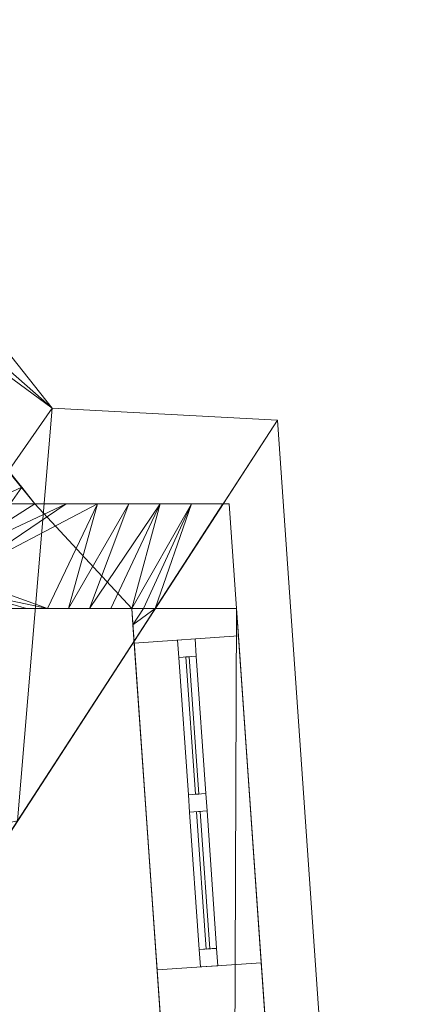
# Model space of a CAD drawing. Header units: millimetres. Extents: x -430348 to -225823, y -86243 to 5084.
# Tile 91 of 256: x -408864 to -407760, y -60989 to -58165. Entities that reach past the tile are written whole.
import ezdxf

# ---------------------------------------------------------------- set-up
doc = ezdxf.new("R2010")
doc.units = ezdxf.units.MM
for name, color, linetype, lineweight in [('A-GLAZ-CURT', 52, 'Continuous', 9), ('A-GLAZ-CWMG', 51, 'Continuous', 9), ('A-ROOF', 132, 'Continuous', 9), ('A-WALL', 113, 'Continuous', 9)]:
    doc.layers.add(name, color=color, linetype=linetype, lineweight=lineweight)

# ---------------------------------------------------------------- blocks, each defined once
blk = doc.blocks.new('System Panel - Glazed-494555-_3D_ Copy 1')
at = {"layer": 'A-GLAZ-CURT', "transparency": 33554471}
mesh = blk.add_polyface(dxfattribs=at)
corners = [(-197.5, 5), (-197.5, 5, 620), (197.5, 5, 620), (197.5, 5)]
mesh.append_faces([[corners[k] for k in face] for face in [(1, 2, 3, 0)]])
mesh = blk.add_polyface(dxfattribs=at)
corners = [(197.5, -5), (-197.5, -5), (-197.5, 5), (197.5, 5)]
mesh.append_faces([[corners[k] for k in face] for face in [(0, 1, 2, 3)]])
mesh = blk.add_polyface(dxfattribs=at)
corners = [(-197.5, -5, 620), (197.5, -5, 620), (197.5, 5, 620), (-197.5, 5, 620)]
mesh.append_faces([[corners[k] for k in face] for face in [(0, 1, 2, 3)]])
mesh = blk.add_polyface(dxfattribs=at)
corners = [(-197.5, -5), (-197.5, -5, 620), (-197.5, 5, 620), (-197.5, 5)]
mesh.append_faces([[corners[k] for k in face] for face in [(0, 1, 2, 3)]])
mesh = blk.add_polyface(dxfattribs=at)
corners = [(197.5, -5, 620), (197.5, -5), (197.5, 5), (197.5, 5, 620)]
mesh.append_faces([[corners[k] for k in face] for face in [(0, 1, 2, 3)]])
mesh = blk.add_polyface(dxfattribs=at)
corners = [(-197.5, -5), (197.5, -5), (197.5, -5, 620), (-197.5, -5, 620)]
mesh.append_faces([[corners[k] for k in face] for face in [(2, 3, 0, 1)]])
blk = doc.blocks.new('Rectangular Mullion - 50mm x 50mm-481440-_3D_ Copy 1')
at = {"layer": 'A-GLAZ-CWMG'}
mesh = blk.add_polyface(dxfattribs=at)
corners = [(0, 25), (-50, 25), (-50, -25), (0, -25)]
mesh.append_faces([[corners[k] for k in face] for face in [(2, 3, 0, 1)]])
mesh = blk.add_polyface(dxfattribs=at)
corners = [(0, 25, -720), (0, -25, -720), (-50, -25, -720), (-50, 25, -720)]
mesh.append_faces([[corners[k] for k in face] for face in [(0, 1, 2, 3)]])
mesh = blk.add_polyface(dxfattribs=at)
corners = [(-50, 25), (0, 25), (0, 25, -720), (-50, 25, -720)]
mesh.append_faces([[corners[k] for k in face] for face in [(3, 0, 1, 2)]])
mesh = blk.add_polyface(dxfattribs=at)
corners = [(-50, -25), (-50, 25), (-50, 25, -720), (-50, -25, -720)]
mesh.append_faces([[corners[k] for k in face] for face in [(3, 0, 1, 2)]])
mesh = blk.add_polyface(dxfattribs=at)
corners = [(0, 25), (0, -25), (0, -25, -720), (0, 25, -720)]
mesh.append_faces([[corners[k] for k in face] for face in [(3, 0, 1, 2)]])
mesh = blk.add_polyface(dxfattribs=at)
corners = [(0, -25), (-50, -25), (-50, -25, -720), (0, -25, -720)]
mesh.append_faces([[corners[k] for k in face] for face in [(3, 0, 1, 2)]])
blk = doc.blocks.new('Rectangular Mullion - 50mm x 50mm-494552-_3D_ Copy 1')
at = {"layer": 'A-GLAZ-CWMG'}
mesh = blk.add_polyface(dxfattribs=at)
corners = [(0, 25), (-50, 25), (-50, -25), (0, -25)]
mesh.append_faces([[corners[k] for k in face] for face in [(2, 3, 0, 1)]])
mesh = blk.add_polyface(dxfattribs=at)
corners = [(0, 25, -395), (0, -25, -395), (-50, -25, -395), (-50, 25, -395)]
mesh.append_faces([[corners[k] for k in face] for face in [(0, 1, 2, 3)]])
mesh = blk.add_polyface(dxfattribs=at)
corners = [(-50, 25), (0, 25), (0, 25, -395), (-50, 25, -395)]
mesh.append_faces([[corners[k] for k in face] for face in [(3, 0, 1, 2)]])
mesh = blk.add_polyface(dxfattribs=at)
corners = [(-50, -25), (-50, 25), (-50, 25, -395), (-50, -25, -395)]
mesh.append_faces([[corners[k] for k in face] for face in [(3, 0, 1, 2)]])
mesh = blk.add_polyface(dxfattribs=at)
corners = [(0, 25), (0, -25), (0, -25, -395), (0, 25, -395)]
mesh.append_faces([[corners[k] for k in face] for face in [(3, 0, 1, 2)]])
mesh = blk.add_polyface(dxfattribs=at)
corners = [(0, -25), (-50, -25), (-50, -25, -395), (0, -25, -395)]
mesh.append_faces([[corners[k] for k in face] for face in [(3, 0, 1, 2)]])
blk = doc.blocks.new('Rectangular Mullion - 50mm x 50mm-481441-_3D_ Copy 1')
at = {"layer": 'A-GLAZ-CWMG'}
mesh = blk.add_polyface(dxfattribs=at)
corners = [(0, 25), (-50, 25), (-50, -25), (0, -25)]
mesh.append_faces([[corners[k] for k in face] for face in [(2, 3, 0, 1)]])
mesh = blk.add_polyface(dxfattribs=at)
corners = [(0, 25, -720), (0, -25, -720), (-50, -25, -720), (-50, 25, -720)]
mesh.append_faces([[corners[k] for k in face] for face in [(0, 1, 2, 3)]])
mesh = blk.add_polyface(dxfattribs=at)
corners = [(-50, 25), (0, 25), (0, 25, -720), (-50, 25, -720)]
mesh.append_faces([[corners[k] for k in face] for face in [(3, 0, 1, 2)]])
mesh = blk.add_polyface(dxfattribs=at)
corners = [(-50, -25), (-50, 25), (-50, 25, -720), (-50, -25, -720)]
mesh.append_faces([[corners[k] for k in face] for face in [(3, 0, 1, 2)]])
mesh = blk.add_polyface(dxfattribs=at)
corners = [(0, 25), (0, -25), (0, -25, -720), (0, 25, -720)]
mesh.append_faces([[corners[k] for k in face] for face in [(3, 0, 1, 2)]])
mesh = blk.add_polyface(dxfattribs=at)
corners = [(0, -25), (-50, -25), (-50, -25, -720), (0, -25, -720)]
mesh.append_faces([[corners[k] for k in face] for face in [(3, 0, 1, 2)]])
blk = doc.blocks.new('Rectangular Mullion - 50mm x 50mm-494553-_3D_ Copy 1')
at = {"layer": 'A-GLAZ-CWMG'}
mesh = blk.add_polyface(dxfattribs=at)
corners = [(0, 25), (-50, 25), (-50, -25), (0, -25)]
mesh.append_faces([[corners[k] for k in face] for face in [(3, 0, 1, 2)]])
mesh = blk.add_polyface(dxfattribs=at)
corners = [(0, 25, -395), (0, -25, -395), (-50, -25, -395), (-50, 25, -395)]
mesh.append_faces([[corners[k] for k in face] for face in [(0, 1, 2, 3)]])
mesh = blk.add_polyface(dxfattribs=at)
corners = [(-50, 25), (0, 25), (0, 25, -395), (-50, 25, -395)]
mesh.append_faces([[corners[k] for k in face] for face in [(3, 0, 1, 2)]])
mesh = blk.add_polyface(dxfattribs=at)
corners = [(-50, -25), (-50, 25), (-50, 25, -395), (-50, -25, -395)]
mesh.append_faces([[corners[k] for k in face] for face in [(3, 0, 1, 2)]])
mesh = blk.add_polyface(dxfattribs=at)
corners = [(0, 25), (0, -25), (0, -25, -395), (0, 25, -395)]
mesh.append_faces([[corners[k] for k in face] for face in [(3, 0, 1, 2)]])
mesh = blk.add_polyface(dxfattribs=at)
corners = [(0, -25), (-50, -25), (-50, -25, -395), (0, -25, -395)]
mesh.append_faces([[corners[k] for k in face] for face in [(3, 0, 1, 2)]])
blk = doc.blocks.new('Rectangular Mullion - 50mm x 50mm-494554-_3D_ Copy 1')
at = {"layer": 'A-GLAZ-CWMG'}
mesh = blk.add_polyface(dxfattribs=at)
corners = [(25, 25), (-25, 25), (-25, -25), (25, -25)]
mesh.append_faces([[corners[k] for k in face] for face in [(2, 3, 0, 1)]])
mesh = blk.add_polyface(dxfattribs=at)
corners = [(25, 25, -720), (25, -25, -720), (-25, -25, -720), (-25, 25, -720)]
mesh.append_faces([[corners[k] for k in face] for face in [(0, 1, 2, 3)]])
mesh = blk.add_polyface(dxfattribs=at)
corners = [(-25, 25), (25, 25), (25, 25, -720), (-25, 25, -720)]
mesh.append_faces([[corners[k] for k in face] for face in [(3, 0, 1, 2)]])
mesh = blk.add_polyface(dxfattribs=at)
corners = [(-25, -25), (-25, 25), (-25, 25, -720), (-25, -25, -720)]
mesh.append_faces([[corners[k] for k in face] for face in [(3, 0, 1, 2)]])
mesh = blk.add_polyface(dxfattribs=at)
corners = [(25, 25), (25, -25), (25, -25, -720), (25, 25, -720)]
mesh.append_faces([[corners[k] for k in face] for face in [(3, 0, 1, 2)]])
mesh = blk.add_polyface(dxfattribs=at)
corners = [(25, -25), (-25, -25), (-25, -25, -720), (25, -25, -720)]
mesh.append_faces([[corners[k] for k in face] for face in [(3, 0, 1, 2)]])

msp = doc.modelspace()

# ---------------------------------------------------------------- block references
at = {"layer": 'A-GLAZ-CURT', "transparency": 33554471, "rotation": 94.00000000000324}
for p in [(-408368.6, -60189.7, 59656.9), (-408337.5, -60633.6, 59656.9)]:
    msp.add_blockref('System Panel - Glazed-494555-_3D_ Copy 1', p, dxfattribs=at)
at = {"layer": 'A-GLAZ-CWMG', "extrusion": (0, 0, -1), "rotation": 85.99999999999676}
for name, p in [('Rectangular Mullion - 50mm x 50mm-481441-_3D_ Copy 1', (408385.8, -59942.8, -59606.9)), ('Rectangular Mullion - 50mm x 50mm-494554-_3D_ Copy 1', (408353.1, -60411.6, -59606.9))]:
    msp.add_blockref(name, p, dxfattribs=at)
at = {"layer": 'A-GLAZ-CWMG', "extrusion": (-0.069756, 0.997564, 0), "rotation": 90}
for p in [(411572.4, 60326.9, -31359.2), (411572.4, 60326.9, -31804.2)]:
    msp.add_blockref('Rectangular Mullion - 50mm x 50mm-494552-_3D_ Copy 1', p, dxfattribs=at)
at = {"layer": 'A-GLAZ-CWMG', "extrusion": (0.069756, -0.997564, 0), "rotation": 270}
for p in [(-411572.4, 59606.9, 31754.2), (-411572.4, 59606.9, 32199.2)]:
    msp.add_blockref('Rectangular Mullion - 50mm x 50mm-494553-_3D_ Copy 1', p, dxfattribs=at)
at = {"layer": 'A-GLAZ-CWMG', "rotation": 274.0000000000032}
msp.add_blockref('Rectangular Mullion - 50mm x 50mm-481440-_3D_ Copy 1', (-408320.3, -60880.5, 60326.9), dxfattribs=at)

# ---------------------------------------------------------------- meshes
at = {"layer": 'A-ROOF'}
mesh = msp.add_polyface(dxfattribs=at)
corners = [(-408771.2, -59279.5, 64146.9), (-420994.8, -43834.5, 64146.9), (-422471.7, -47233.6, 66446.9)]
mesh.append_faces([[corners[k] for k in face] for face in [(0, 1, 2)]])
mesh = msp.add_polyface(dxfattribs=at)
corners = [(-420994.8, -43834.5, 64046.9), (-408771.2, -59279.5, 64046.9), (-422471.7, -47233.6, 66346.9)]
mesh.append_faces([[corners[k] for k in face] for face in [(2, 0, 1)]])
mesh = msp.add_polyface(dxfattribs=at)
corners = [(-408771.2, -59279.5, 64146.9), (-408771.2, -59279.5, 64046.9), (-420994.8, -43834.5, 64046.9), (-420994.8, -43834.5, 64146.9)]
mesh.append_faces([[corners[k] for k in face] for face in [(3, 0, 1, 2)]])
mesh = msp.add_polyface(dxfattribs=at)
corners = [(-422471.7, -47233.6, 66446.9), (-418695.7, -51968.6, 66446.9), (-418142.9, -52661.8, 66446.9), (-410680.1, -62020, 66446.9), (-408771.2, -59279.5, 64146.9)]
mesh.append_faces([[corners[k] for k in face] for face in [(1, 4, 0)]], dxfattribs={"vtx0": -1})
mesh.append_faces([[corners[k] for k in face] for face in [(2, 3, 4, 1)]], dxfattribs={"vtx2": -1})
mesh = msp.add_polyface(dxfattribs=at)
corners = [(-408771.2, -59279.5, 64046.9), (-410680.1, -62020, 66346.9), (-418142.9, -52661.8, 66346.9), (-418695.7, -51968.6, 66346.9), (-422471.7, -47233.6, 66346.9)]
mesh.append_faces([[corners[k] for k in face] for face in [(4, 0, 3)]], dxfattribs={"vtx1": -1})
mesh.append_faces([[corners[k] for k in face] for face in [(0, 1, 2, 3)]], dxfattribs={"vtx3": -1})
mesh = msp.add_polyface(dxfattribs=at)
corners = [(-408124.4, -59313.4, 64146.9), (-408771.2, -59279.5, 64146.9), (-410680.1, -62020, 66446.9), (-409880.1, -62020, 66446.9), (-408870.4, -60463.4, 65124.1), (-409725.7, -60649.7, 65296.9), (-409375.2, -61241.7, 65785.5)]
mesh.append_faces([[corners[k] for k in face] for face in [(6, 2, 3)]], dxfattribs={"vtx0": -1})
mesh.append_faces([[corners[k] for k in face] for face in [(2, 6, 5)]], dxfattribs={"vtx0": -1, "vtx1": -1})
mesh.append_faces([[corners[k] for k in face] for face in [(4, 1, 5)]], dxfattribs={"vtx0": -1, "vtx2": -1})
mesh.append_faces([[corners[k] for k in face] for face in [(0, 1, 4)]], dxfattribs={"vtx1": -1})
mesh.append_faces([[corners[k] for k in face] for face in [(6, 4, 5)]], dxfattribs={"vtx1": -1, "vtx2": -1})
mesh = msp.add_polyface(dxfattribs=at)
corners = [(-408771.2, -59279.5, 64046.9), (-408124.4, -59313.4, 64046.9), (-409880.1, -62020, 66346.9), (-410680.1, -62020, 66346.9), (-408870.4, -60463.4, 65024.1), (-409725.7, -60649.7, 65196.9), (-409375.2, -61241.7, 65685.5)]
mesh.append_faces([[corners[k] for k in face] for face in [(4, 0, 1)]], dxfattribs={"vtx0": -1})
mesh.append_faces([[corners[k] for k in face] for face in [(5, 6, 3)]], dxfattribs={"vtx0": -1, "vtx1": -1})
mesh.append_faces([[corners[k] for k in face] for face in [(5, 4, 6)]], dxfattribs={"vtx0": -1, "vtx2": -1})
mesh.append_faces([[corners[k] for k in face] for face in [(2, 3, 6)]], dxfattribs={"vtx1": -1})
mesh.append_faces([[corners[k] for k in face] for face in [(5, 0, 4)]], dxfattribs={"vtx1": -1, "vtx2": -1})
mesh = msp.add_polyface(dxfattribs=at)
corners = [(-408771.2, -59279.5, 64046.9), (-408771.2, -59279.5, 64146.9), (-408124.4, -59313.4, 64146.9), (-408124.4, -59313.4, 64046.9)]
mesh.append_faces([[corners[k] for k in face] for face in [(1, 2, 3, 0)]])
mesh = msp.add_polyface(dxfattribs=at)
corners = [(-407760.1, -64523.7, 64146.9), (-408124.4, -59313.4, 64146.9), (-409880.1, -62020, 66446.9)]
mesh.append_faces([[corners[k] for k in face] for face in [(0, 1, 2)]])
mesh = msp.add_polyface(dxfattribs=at)
corners = [(-408124.4, -59313.4, 64046.9), (-407760.1, -64523.7, 64046.9), (-409880.1, -62020, 66346.9)]
mesh.append_faces([[corners[k] for k in face] for face in [(2, 0, 1)]])
mesh = msp.add_polyface(dxfattribs=at)
corners = [(-408124.4, -59313.4, 64046.9), (-408124.4, -59313.4, 64146.9), (-407760.1, -64523.7, 64146.9), (-407760.1, -64523.7, 64046.9)]
mesh.append_faces([[corners[k] for k in face] for face in [(1, 2, 3, 0)]])
at = {"layer": 'A-WALL'}
mesh = msp.add_polyface(dxfattribs=at)
corners = [(-409203.2, -59554.2, 57947.5), (-421204.4, -44390.2, 57947.5), (-421390.5, -44155, 57947.5), (-421157.4, -43966.2, 57947.5), (-408820.6, -59554.2, 57947.5)]
mesh.append_faces([[corners[k] for k in face] for face in [(1, 4, 0)]], dxfattribs={"vtx0": -1})
mesh.append_faces([[corners[k] for k in face] for face in [(3, 4, 1, 2)]], dxfattribs={"vtx1": -1})
mesh = msp.add_polyface(dxfattribs=at)
corners = [(-408820.6, -59554.2, 57947.5), (-421157.4, -43966.2, 57947.5), (-421157.4, -43966.2, 64165.6), (-421089.4, -44052.1, 64194.1), (-409648.3, -58508.3, 64194.1), (-408896.1, -59458.8, 64197.3), (-408858.3, -59506.5, 64234.7), (-408820.6, -59554.2, 64272.1), (-409682.9, -58464.6, 64046.9), (-409682.9, -58464.6, 62746.9), (-409012.6, -59311.5, 62746.9), (-409012.6, -59311.5, 64046.9), (-411718.4, -55892.7, 64046.9), (-411718.4, -55892.7, 62746.9), (-410663.4, -57225.7, 62746.9), (-410663.4, -57225.7, 64046.9), (-413356.8, -53822.5, 64046.9), (-413356.8, -53822.5, 62746.9), (-412785.8, -54543.9, 62746.9), (-412785.8, -54543.9, 64046.9), (-415255.8, -51423.1, 64046.9), (-415255.8, -51423.1, 62746.9), (-414362.1, -52552.2, 62746.9), (-414362.1, -52552.2, 64046.9), (-417787.8, -48223.8, 64046.9), (-417787.8, -48223.8, 62746.9), (-416918.9, -49321.6, 62746.9), (-416918.9, -49321.6, 64046.9), (-419314.4, -46294.8, 64046.9), (-419314.4, -46294.8, 62746.9), (-418780.7, -46969.2, 62746.9), (-418780.7, -46969.2, 64046.9), (-420257.7, -45102.9, 64046.9), (-420257.7, -45102.9, 62746.9), (-419810.9, -45667.5, 62746.9), (-419810.9, -45667.5, 64046.9), (-409762.8, -58363.6, 61186.9), (-409762.8, -58363.6, 60326.9), (-409440.1, -58771.4, 60326.9), (-409440.1, -58771.4, 61186.9), (-409223.6, -59044.9, 61186.9), (-409223.6, -59044.9, 60326.9), (-408900.9, -59452.6, 60326.9), (-408900.9, -59452.6, 61186.9), (-412034.2, -55493.7, 61286.9), (-412034.2, -55493.7, 60066.9), (-410582, -57328.5, 60066.9), (-410582, -57328.5, 61286.9), (-413200.9, -54019.5, 61066.9), (-413200.9, -54019.5, 60086.9), (-412878.2, -54427.2, 60086.9), (-412878.2, -54427.2, 61066.9), (-414373.8, -52537.5, 61386.9), (-414373.8, -52537.5, 60086.9), (-413815.3, -53243.2, 60086.9), (-413815.3, -53243.2, 61386.9), (-415763.9, -50781, 61286.9), (-415763.9, -50781, 60266.9), (-415205.4, -51486.7, 60266.9), (-415205.4, -51486.7, 61286.9), (-417713.3, -48317.9, 61286.9), (-417713.3, -48317.9, 60086.9), (-416887.9, -49360.8, 60086.9), (-416887.9, -49360.8, 61286.9), (-419264.8, -46357.6, 61286.9), (-419264.8, -46357.6, 59086.9), (-418582.1, -47220.1, 59086.9), (-418582.1, -47220.1, 61286.9), (-420257.7, -45102.9, 61106.9), (-420257.7, -45102.9, 60086.9), (-419810.9, -45667.5, 60086.9), (-419810.9, -45667.5, 61106.9)]
mesh.append_faces([[corners[k] for k in face] for face in [(11, 5, 10), (65, 70, 64)]], dxfattribs={"vtx0": -1, "vtx1": -1})
mesh.append_faces([[corners[k] for k in face] for face in [(50, 45, 0, 49), (54, 49, 0, 53), (10, 7, 43), (62, 57, 66), (21, 56, 26, 20), (33, 68, 2)]], dxfattribs={"vtx0": -1, "vtx1": -1, "vtx2": -1})
mesh.append_faces([[corners[k] for k in face] for face in [(55, 22, 17, 48)]], dxfattribs={"vtx0": -1, "vtx1": -1, "vtx2": -1, "vtx3": -1})
mesh.append_faces([[corners[k] for k in face] for face in [(18, 44, 51, 48), (4, 8, 15, 12), (4, 16, 23, 20), (65, 1, 69, 70), (66, 53, 0, 1), (60, 67, 25, 26), (3, 28, 35, 32)]], dxfattribs={"vtx0": -1, "vtx1": -1, "vtx3": -1})
mesh.append_faces([[corners[k] for k in face] for face in [(0, 42, 43, 7), (47, 36, 37, 46), (45, 50, 51, 44), (15, 8, 9, 14), (39, 9, 10), (13, 18, 19, 12), (17, 22, 23, 16), (57, 62, 63, 56), (67, 60, 61, 66), (34, 71, 68, 33), (52, 21, 22, 55), (20, 26, 27), (3, 32, 33, 2)]], dxfattribs={"vtx0": -1, "vtx2": -1})
mesh.append_faces([[corners[k] for k in face] for face in [(10, 43, 40, 39), (9, 39, 36, 47), (13, 47, 44, 18), (47, 13, 14, 9), (64, 70, 71, 34)]], dxfattribs={"vtx0": -1, "vtx2": -1, "vtx3": -1})
mesh.append_faces([[corners[k] for k in face] for face in [(45, 46, 0), (6, 7, 10, 5), (17, 18, 48), (61, 62, 66), (65, 66, 1), (27, 24, 3)]], dxfattribs={"vtx1": -1, "vtx2": -1})
mesh.append_faces([[corners[k] for k in face] for face in [(41, 42, 0, 38), (37, 38, 0, 46), (19, 16, 4, 12), (3, 4, 20, 27), (57, 58, 53, 66), (63, 60, 26, 56), (59, 56, 21, 52), (67, 64, 30, 25), (29, 30, 64, 34), (31, 28, 3, 24)]], dxfattribs={"vtx1": -1, "vtx2": -1, "vtx3": -1})
mesh.append_faces([[corners[k] for k in face] for face in [(40, 41, 38, 39), (54, 55, 48, 49), (4, 5, 11, 8), (52, 53, 58, 59), (68, 69, 1, 2), (24, 25, 30, 31), (28, 29, 34, 35)]], dxfattribs={"vtx1": -1, "vtx3": -1})
mesh = msp.add_polyface(dxfattribs=at)
corners = [(-408962.5, -59554.2, 64277.4), (-408891.6, -59554.2, 64274.7), (-408820.6, -59554.2, 64272.1), (-408858.3, -59506.5, 64234.7), (-408896.1, -59458.8, 64197.3)]
mesh.append_faces([[corners[k] for k in face] for face in [(3, 1, 2)]], dxfattribs={"vtx0": -1})
mesh.append_faces([[corners[k] for k in face] for face in [(1, 3, 0)]], dxfattribs={"vtx0": -1, "vtx1": -1})
mesh.append_faces([[corners[k] for k in face] for face in [(3, 4, 0)]], dxfattribs={"vtx2": -1})
mesh = msp.add_polyface(dxfattribs=at)
corners = [(-409203.2, -59554.2, 57947.5), (-408820.6, -59554.2, 57947.5), (-408820.6, -59554.2, 64272.1), (-408891.6, -59554.2, 64274.7), (-408962.5, -59554.2, 64277.4), (-409203.2, -59554.2, 64412.6), (-409203.2, -59554.2, 61186.9), (-409029.2, -59554.2, 61186.9), (-409029.2, -59554.2, 60326.9), (-409203.2, -59554.2, 60326.9)]
mesh.append_faces([[corners[k] for k in face] for face in [(7, 2, 3, 4)]], dxfattribs={"vtx0": -1, "vtx3": -1})
mesh.append_faces([[corners[k] for k in face] for face in [(6, 7, 4, 5)]], dxfattribs={"vtx1": -1})
mesh.append_faces([[corners[k] for k in face] for face in [(1, 2, 7, 8)]], dxfattribs={"vtx1": -1, "vtx3": -1})
mesh.append_faces([[corners[k] for k in face] for face in [(8, 9, 0, 1)]], dxfattribs={"vtx3": -1})
mesh = msp.add_polyface(dxfattribs=at)
corners = [(-409203.2, -59554.2, 57947.5), (-409203.2, -59554.2, 60326.9), (-409203.2, -59554.2, 61186.9), (-409203.2, -59554.2, 64412.6), (-408962.5, -59554.2, 64277.4), (-408891.6, -59554.2, 64274.7), (-408820.6, -59554.2, 64272.1), (-408730.6, -59554.2, 64268.7), (-408640.6, -59554.2, 64265.3), (-408550.6, -59554.2, 64261.8), (-408460.6, -59554.2, 64258.4), (-408370.6, -59554.2, 64254.9), (-408280.6, -59554.2, 64251.5), (-408262.6, -59554.2, 64230.3), (-408262.6, -59554.2, 57947.5), (-408820.6, -59554.2, 57947.5)]
mesh.append_faces([[corners[k] for k in face] for face in [(13, 10, 11, 12)]], dxfattribs={"vtx0": -1})
mesh.append_faces([[corners[k] for k in face] for face in [(13, 2, 9, 10)]], dxfattribs={"vtx0": -1, "vtx1": -1, "vtx3": -1})
mesh.append_faces([[corners[k] for k in face] for face in [(2, 13, 14, 1), (2, 4, 5)]], dxfattribs={"vtx0": -1, "vtx2": -1})
mesh.append_faces([[corners[k] for k in face] for face in [(3, 4, 2)]], dxfattribs={"vtx1": -1})
mesh.append_faces([[corners[k] for k in face] for face in [(8, 9, 2, 7), (6, 7, 2, 5)]], dxfattribs={"vtx1": -1, "vtx2": -1})
mesh.append_faces([[corners[k] for k in face] for face in [(15, 0, 1, 14)]], dxfattribs={"vtx2": -1})
mesh = msp.add_polyface(dxfattribs=at)
corners = [(-408241.7, -59854.2, 57947.5), (-408542.4, -59854.2, 57947.5), (-408965.8, -59854.2, 57947.5), (-409203.2, -59554.2, 57947.5), (-408820.6, -59554.2, 57947.5), (-408262.6, -59554.2, 57947.5)]
mesh.append_faces([[corners[k] for k in face] for face in [(4, 1, 2, 3)]], dxfattribs={"vtx0": -1})
mesh.append_faces([[corners[k] for k in face] for face in [(5, 0, 1, 4)]], dxfattribs={"vtx2": -1})
mesh = msp.add_polyface(dxfattribs=at)
corners = [(-408965.8, -59854.2, 64522.5), (-408905.3, -59854.2, 64520.6), (-408844.8, -59854.2, 64518.6), (-408784.3, -59854.2, 64516.6), (-408723.8, -59854.2, 64514.6), (-408663.4, -59854.2, 64512.6), (-408602.9, -59854.2, 64510.6), (-408542.4, -59854.2, 64508.6), (-408508.8, -59854.2, 64507.5), (-408475.2, -59854.2, 64506.4), (-408280.6, -59554.2, 64251.5), (-408370.6, -59554.2, 64254.9), (-408460.6, -59554.2, 64258.4), (-408550.6, -59554.2, 64261.8), (-408640.6, -59554.2, 64265.3), (-408730.6, -59554.2, 64268.7), (-408820.6, -59554.2, 64272.1), (-408891.6, -59554.2, 64274.7), (-408962.5, -59554.2, 64277.4), (-409075.2, -59715.9, 64413.1), (-409038.7, -59762, 64449.5), (-409002.2, -59808.1, 64486)]
mesh.append_faces([[corners[k] for k in face] for face in [(19, 17, 18), (1, 21, 0)]], dxfattribs={"vtx0": -1})
mesh.append_faces([[corners[k] for k in face] for face in [(16, 19, 15), (3, 21, 2), (7, 12, 6), (21, 3, 20)]], dxfattribs={"vtx0": -1, "vtx1": -1})
mesh.append_faces([[corners[k] for k in face] for face in [(14, 20, 3)]], dxfattribs={"vtx0": -1, "vtx1": -1, "vtx2": -1})
mesh.append_faces([[corners[k] for k in face] for face in [(15, 19, 20), (7, 11, 12), (4, 13, 14), (5, 12, 13), (21, 1, 2)]], dxfattribs={"vtx0": -1, "vtx2": -1})
mesh.append_faces([[corners[k] for k in face] for face in [(16, 17, 19), (14, 15, 20), (3, 4, 14), (8, 9, 11), (7, 8, 11), (5, 6, 12), (4, 5, 13)]], dxfattribs={"vtx1": -1, "vtx2": -1})
mesh.append_faces([[corners[k] for k in face] for face in [(9, 10, 11)]], dxfattribs={"vtx2": -1})
mesh = msp.add_polyface(dxfattribs=at)
corners = [(-408475.2, -59854.2, 64506.4), (-408241.7, -59854.2, 64230.3), (-408262.6, -59554.2, 64230.3), (-408280.6, -59554.2, 64251.5)]
mesh.append_faces([[corners[k] for k in face] for face in [(3, 0, 1, 2)]])
mesh = msp.add_polyface(dxfattribs=at)
corners = [(-408241.7, -59854.2, 64230.3), (-408241.7, -59854.2, 57947.5), (-408262.6, -59554.2, 57947.5), (-408262.6, -59554.2, 64230.3)]
mesh.append_faces([[corners[k] for k in face] for face in [(3, 0, 1, 2)]])
mesh = msp.add_polyface(dxfattribs=at)
corners = [(-408965.8, -59854.2, 57947.5), (-408542.4, -59854.2, 57947.5), (-408241.7, -59854.2, 57947.5), (-408241.7, -59854.2, 64230.3), (-408475.2, -59854.2, 64506.4), (-408508.8, -59854.2, 64507.5), (-408542.4, -59854.2, 64508.6), (-408602.9, -59854.2, 64510.6), (-408663.4, -59854.2, 64512.6), (-408723.8, -59854.2, 64514.6), (-408784.3, -59854.2, 64516.6), (-408844.8, -59854.2, 64518.6), (-408905.3, -59854.2, 64520.6), (-408965.8, -59854.2, 64522.5)]
mesh.append_faces([[corners[k] for k in face] for face in [(3, 8, 9, 10)]], dxfattribs={"vtx0": -1, "vtx3": -1})
mesh.append_faces([[corners[k] for k in face] for face in [(5, 6, 3, 4)]], dxfattribs={"vtx1": -1})
mesh.append_faces([[corners[k] for k in face] for face in [(13, 0, 3, 12), (11, 12, 3, 10), (7, 8, 3, 6)]], dxfattribs={"vtx1": -1, "vtx2": -1})
mesh.append_faces([[corners[k] for k in face] for face in [(1, 2, 3, 0)]], dxfattribs={"vtx2": -1})
mesh = msp.add_polyface(dxfattribs=at)
corners = [(-408542.4, -59854.2, 57947.5), (-408235.9, -64236.9, 57947.5), (-408215, -64536.4, 57947.5), (-408215, -64536.4, 64046.9), (-408219.2, -64476.5, 64100.7), (-408223.4, -64416.6, 64154.5), (-408227.6, -64356.7, 64208.4), (-408231.7, -64296.8, 64262.2), (-408235.9, -64236.9, 64316), (-408240.1, -64176.9, 64370), (-408244.3, -64116.9, 64424), (-408248.5, -64056.9, 64477.9), (-408252.7, -63996.9, 64531.9), (-408256.9, -63936.9, 64585.9), (-408535.9, -59947.7, 64585.9), (-408539.1, -59900.9, 64547.3), (-408542.4, -59854.2, 64508.6), (-408469.9, -60891, 60326.9), (-408469.9, -60891, 59606.9), (-408535.5, -59953.2, 59606.9), (-408535.5, -59953.2, 60326.9)]
mesh.append_faces([[corners[k] for k in face] for face in [(3, 1, 2)]], dxfattribs={"vtx0": -1})
mesh.append_faces([[corners[k] for k in face] for face in [(0, 19, 20, 16), (16, 20, 17, 15), (17, 8, 9)]], dxfattribs={"vtx0": -1, "vtx2": -1})
mesh.append_faces([[corners[k] for k in face] for face in [(17, 11, 12, 13), (17, 13, 14, 15)]], dxfattribs={"vtx0": -1, "vtx3": -1})
mesh.append_faces([[corners[k] for k in face] for face in [(5, 6, 17, 4), (3, 4, 17), (10, 11, 17, 9), (7, 8, 17, 6)]], dxfattribs={"vtx1": -1, "vtx2": -1})
mesh.append_faces([[corners[k] for k in face] for face in [(17, 18, 1, 3)]], dxfattribs={"vtx1": -1, "vtx2": -1, "vtx3": -1})
mesh.append_faces([[corners[k] for k in face] for face in [(18, 19, 0, 1)]], dxfattribs={"vtx1": -1, "vtx3": -1})
mesh = msp.add_polyface(dxfattribs=at)
corners = [(-408215, -64536.4, 57947.5), (-408235.9, -64236.9, 57947.5), (-408542.4, -59854.2, 57947.5), (-408241.7, -59854.2, 57947.5), (-407914.8, -64528, 57947.5)]
mesh.append_faces([[corners[k] for k in face] for face in [(1, 4, 0)]], dxfattribs={"vtx0": -1})
mesh.append_faces([[corners[k] for k in face] for face in [(3, 4, 1, 2)]], dxfattribs={"vtx1": -1})
mesh = msp.add_polyface(dxfattribs=at)
corners = [(-408542.4, -59854.2, 57947.5), (-408542.4, -59854.2, 64508.6), (-408508.8, -59854.2, 64507.5), (-408475.2, -59854.2, 64506.4), (-408241.7, -59854.2, 64230.3), (-408241.7, -59854.2, 57947.5)]
mesh.append_faces([[corners[k] for k in face] for face in [(3, 4, 2), (5, 0, 4)]], dxfattribs={"vtx1": -1})
mesh.append_faces([[corners[k] for k in face] for face in [(1, 2, 4, 0)]], dxfattribs={"vtx1": -1, "vtx2": -1})
mesh = msp.add_polyface(dxfattribs=at)
corners = [(-408542.4, -59854.2, 64508.6), (-408539.1, -59900.9, 64547.3), (-408535.9, -59947.7, 64585.9), (-408475.2, -59854.2, 64506.4), (-408508.8, -59854.2, 64507.5)]
mesh.append_faces([[corners[k] for k in face] for face in [(0, 1, 4)]], dxfattribs={"vtx1": -1})
mesh.append_faces([[corners[k] for k in face] for face in [(3, 4, 1)]], dxfattribs={"vtx1": -1, "vtx2": -1})
mesh.append_faces([[corners[k] for k in face] for face in [(1, 2, 3)]], dxfattribs={"vtx2": -1})
mesh = msp.add_polyface(dxfattribs=at)
corners = [(-408535.9, -59947.7, 64585.9), (-408256.9, -63936.9, 64585.9), (-407929.1, -64324, 64230.3), (-408241.7, -59854.2, 64230.3), (-408475.2, -59854.2, 64506.4)]
mesh.append_faces([[corners[k] for k in face] for face in [(1, 2, 3)]], dxfattribs={"vtx2": -1})
mesh.append_faces([[corners[k] for k in face] for face in [(3, 4, 0, 1)]], dxfattribs={"vtx3": -1})
mesh = msp.add_polyface(dxfattribs=at)
corners = [(-407914.8, -64528, 57947.5), (-408241.7, -59854.2, 57947.5), (-408241.7, -59854.2, 64230.3), (-407929.1, -64324, 64230.3), (-407926.3, -64364.8, 64193.6), (-407923.4, -64405.6, 64156.9), (-407920.5, -64446.4, 64120.2), (-407917.7, -64487.2, 64083.5), (-407914.8, -64528, 64046.9), (-408170.6, -60870, 59606.9), (-408170.6, -60870, 60326.9), (-408236.2, -59932.3, 60326.9), (-408236.2, -59932.3, 59606.9)]
mesh.append_faces([[corners[k] for k in face] for face in [(11, 2, 10)]], dxfattribs={"vtx0": -1, "vtx1": -1})
mesh.append_faces([[corners[k] for k in face] for face in [(10, 8, 0, 9), (1, 12, 9, 0)]], dxfattribs={"vtx0": -1, "vtx2": -1})
mesh.append_faces([[corners[k] for k in face] for face in [(10, 2, 3, 4)]], dxfattribs={"vtx0": -1, "vtx3": -1})
mesh.append_faces([[corners[k] for k in face] for face in [(7, 8, 10, 6), (5, 6, 10, 4)]], dxfattribs={"vtx1": -1, "vtx2": -1})
mesh.append_faces([[corners[k] for k in face] for face in [(11, 12, 1, 2)]], dxfattribs={"vtx1": -1, "vtx3": -1})
mesh = msp.add_polyface(dxfattribs=at)
corners = [(-408170.6, -60870, 60326.9), (-408469.9, -60891, 60326.9), (-408535.5, -59953.2, 60326.9), (-408236.2, -59932.3, 60326.9)]
mesh.append_faces([[corners[k] for k in face] for face in [(0, 1, 2, 3)]])
mesh = msp.add_polyface(dxfattribs=at)
corners = [(-408236.2, -59932.3, 60326.9), (-408535.5, -59953.2, 60326.9), (-408535.5, -59953.2, 59606.9), (-408236.2, -59932.3, 59606.9)]
mesh.append_faces([[corners[k] for k in face] for face in [(1, 2, 3, 0)]])
mesh = msp.add_polyface(dxfattribs=at)
corners = [(-408469.9, -60891, 59606.9), (-408170.6, -60870, 59606.9), (-408236.2, -59932.3, 59606.9), (-408535.5, -59953.2, 59606.9)]
mesh.append_faces([[corners[k] for k in face] for face in [(2, 3, 0, 1)]])
mesh = msp.add_polyface(dxfattribs=at)
corners = [(-408170.6, -60870, 59606.9), (-408469.9, -60891, 59606.9), (-408469.9, -60891, 60326.9), (-408170.6, -60870, 60326.9)]
mesh.append_faces([[corners[k] for k in face] for face in [(0, 1, 2, 3)]])

doc.saveas('drawing.dxf')
